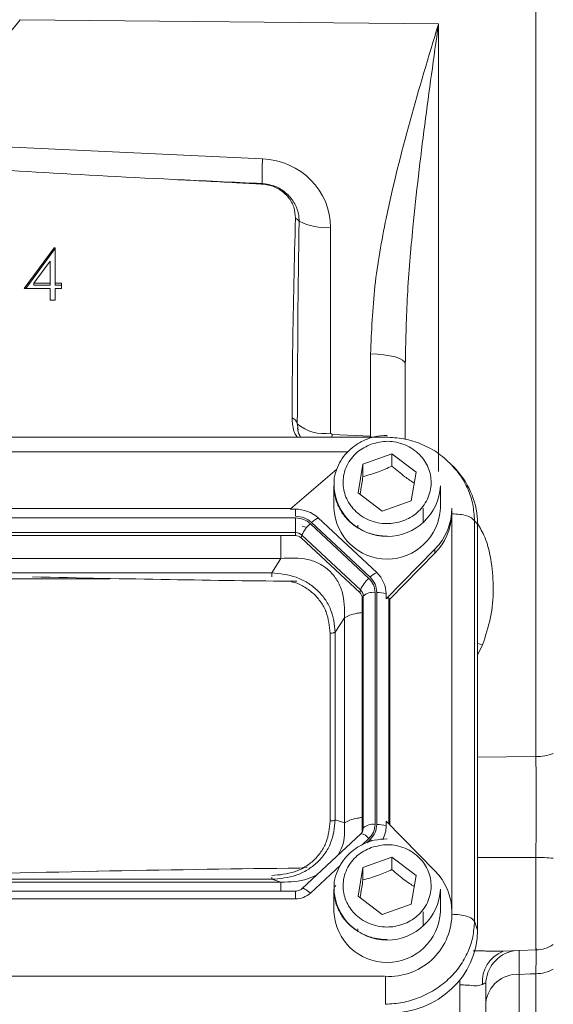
# Model space of a CAD drawing. Header units: inches. Extents: x 0.3 to 33.9, y 0.2 to 21.6.
# Tile 12 of 25: x 23.4 to 25.2, y 7.9 to 11.3. Entities that reach past the tile are written whole.
import ezdxf

# ---------------------------------------------------------------- set-up
doc = ezdxf.new("R2010")
doc.units = ezdxf.units.IN
doc.header["$MEASUREMENT"] = 0
doc.layers.add('SLD-0', color=7, linetype='Continuous', lineweight=15)
doc.styles.add('SLDTEXTSTYLE0', font='TXT', dxfattribs={"width": 0.75})
doc.dimstyles.new('SLDDIMSTYLE0', dxfattribs={"dimtxt": 0.25, "dimasz": 0.13, "dimexe": 0, "dimexo": 0.0625, "dimgap": 0.0625, "dimtad": 0, "dimtih": 1, "dimtoh": 1, "dimrnd": 1e-09, "dimzin": 12, "dimdsep": 46, "dimtxsty": 'SLDTEXTSTYLE0', "dimsah": 1, "dimcen": 0.09, "dimadec": 0, "dimazin": 3, "dimtfac": 1, "dimtofl": 0, "dimtmove": 0, "dimatfit": 3, "dimfxl": 1, "dimfrac": 2, "dimtolj": 1, "dimtzin": 12, "dimarcsym": 0})

# ---------------------------------------------------------------- blocks, each defined once
blk = doc.blocks.new('_D_10')
at = {"layer": 'SLD-0'}
for p, q in [((23.0055, 13.5316), (31.06, 13.5316)), ((30.935, 13.5316), (30.935, 10.1526)), ((30.3636, 9.7786), (30.3128, 9.7786)), ((30.3128, 9.7786), (30.3128, 9.3817)), ((31.5065, 9.7786), (31.5573, 9.7786)), ((31.5573, 9.7786), (31.5573, 9.3817)), ((30.3128, 9.3817), (30.3636, 9.3817)), ((31.5573, 9.3817), (31.5065, 9.3817)), ((30.935, 5.952), (30.935, 9.3309)), ((26.5026, 5.952), (31.06, 5.952))]:
    blk.add_line(p, q, dxfattribs=at)
for points in [[(30.935, 13.5316), (30.915, 13.4016), (30.955, 13.4016)], [(30.935, 5.952), (30.955, 6.082), (30.915, 6.082)]]:
    blk.add_solid(points, dxfattribs=at)
at = {"layer": 'SLD-0', "char_height": 0.25, "attachment_point": 1, "style": 'SLDTEXTSTYLE0'}
for s, insert in [('7.58', (30.5102, 10.1516, -1.544)), ('192.52', (30.4271, 9.704, -1.544))]:
    blk.add_mtext(s, dxfattribs=dict(at, insert=insert))

msp = doc.modelspace()

# ---------------------------------------------------------------- linework, layer by layer
at = {"color": 7, "linetype": 'Continuous', "lineweight": 15}
for p, q in [((25.1597, 8.7387), (25.1597, 12.1645)), ((24.8214, 11.2826), (23.3672, 11.2966)), ((22.9555, 10.8721), (24.2099, 10.8141)), ((24.4464, 10.5748), (24.4464, 9.8619)), ((23.3818, 10.3638), (23.4855, 10.5048)), ((23.3871, 10.3638), (23.4855, 10.4976)), ((23.4855, 10.5048), (23.489, 10.5048)), ((23.4855, 10.4976), (23.4855, 10.5048)), ((23.4855, 10.4976), (23.489, 10.4976)), ((23.489, 10.5048), (23.489, 10.382)), ((23.472, 10.459), (23.4153, 10.382)), ((23.472, 10.382), (23.472, 10.459)), ((23.472, 10.3638), (23.3818, 10.3638)), ((23.4153, 10.382), (23.472, 10.382)), ((23.4153, 10.3748), (23.4153, 10.382)), ((23.4153, 10.3748), (23.472, 10.3748)), ((23.472, 10.3748), (23.472, 10.382)), ((23.472, 10.3229), (23.472, 10.3638)), ((23.489, 10.382), (23.5109, 10.382)), ((23.489, 10.3748), (23.489, 10.382)), ((23.489, 10.3748), (23.5109, 10.3748)), ((23.489, 10.3638), (23.489, 10.3229)), ((23.5109, 10.3638), (23.489, 10.3638)), ((23.5109, 10.382), (23.5109, 10.3638)), ((23.489, 10.3229), (23.472, 10.3229)), ((24.5849, 9.8508), (24.5849, 10.1364)), ((24.706, 10.1153), (24.7055, 10.102)), ((24.7055, 10.102), (24.7055, 9.8399)), ((24.3307, 9.8935), (24.3323, 9.8789)), ((24.3326, 9.8795), (24.3337, 9.8718)), ((24.6369, 9.8477), (21.2732, 9.8477)), ((24.4464, 9.8619), (24.4512, 9.857)), ((24.4512, 9.857), (24.5849, 9.8508)), ((24.5586, 9.7538), (24.6594, 9.79)), ((24.6594, 9.79), (24.7434, 9.7265)), ((24.6594, 9.79), (24.6594, 9.747)), ((24.5417, 9.6542), (24.5586, 9.7538)), ((24.5586, 9.7108), (24.5586, 9.7538)), ((24.8708, 9.7453), (24.8658, 9.7511)), ((24.8833, 9.7338), (24.8719, 9.7463)), ((24.4683, 9.7366), (24.3059, 9.5977)), ((24.7434, 9.7265), (24.7265, 9.6269)), ((24.4575, 9.6789), (24.4575, 9.6008)), ((24.8275, 9.6008), (24.8275, 9.6789)), ((24.6256, 9.5908), (24.5417, 9.6542)), ((24.7265, 9.6269), (24.6256, 9.5908)), ((24.3086, 9.6), (21.6015, 9.6)), ((24.3059, 9.5977), (24.3238, 9.5977)), ((24.3238, 9.5977), (24.3238, 9.5731)), ((24.7675, 9.5516), (24.7675, 9.6008)), ((24.8675, 9.5865), (24.8675, 9.6008)), ((24.8675, 9.5812), (24.8675, 9.5865)), ((24.3238, 9.5674), (21.5863, 9.5674)), ((24.3238, 9.5163), (24.3238, 9.5674)), ((24.3632, 9.5335), (24.3474, 9.5386)), ((24.5793, 9.3574), (24.376, 9.5471)), ((24.5837, 9.3614), (24.3804, 9.5512)), ((24.6064, 9.3773), (24.4031, 9.567)), ((24.541, 9.5417), (24.5413, 9.5343)), ((24.9461, 8.1676), (24.9461, 9.5575)), ((24.9565, 9.5461), (24.9461, 9.5575)), ((24.9565, 8.1368), (24.9565, 9.5461)), ((24.3238, 9.5163), (21.5863, 9.5163)), ((24.3238, 9.5057), (21.5863, 9.5057)), ((24.3238, 9.5057), (24.3238, 9.5163)), ((24.3443, 9.4978), (24.3468, 9.5074)), ((24.5501, 9.3176), (24.3468, 9.5074)), ((24.5475, 9.308), (24.3443, 9.4978)), ((24.6393, 9.2865), (24.8084, 9.4589)), ((24.652, 9.2852), (24.8084, 9.4445)), ((24.8084, 9.4589), (24.8084, 9.4445)), ((24.2736, 9.4267), (21.6365, 9.4267)), ((24.2416, 9.3769), (24.2736, 9.4267)), ((24.2416, 9.3769), (21.6685, 9.3769)), ((24.5475, 9.308), (24.5501, 9.3176)), ((24.556, 9.2888), (24.5596, 9.2961)), ((24.5596, 8.491), (24.5596, 9.2961)), ((24.601, 8.5034), (24.601, 9.3086)), ((24.6071, 8.5034), (24.6071, 9.3086)), ((24.6393, 9.2865), (24.6393, 9.3032)), ((24.556, 8.4837), (24.556, 9.2888)), ((24.652, 9.2852), (24.6485, 9.2888)), ((24.652, 8.5017), (24.652, 9.2852)), ((24.4624, 9.1707), (24.4945, 9.2205)), ((24.4945, 8.509), (24.4945, 9.2205)), ((24.4442, 8.5153), (24.4442, 9.167)), ((24.4624, 8.519), (24.4624, 9.1707)), ((24.4624, 8.519), (24.4945, 8.509)), ((24.6393, 8.5147), (24.6393, 8.498)), ((24.8084, 8.3423), (24.6393, 8.5147)), ((24.5566, 8.4781), (24.5518, 8.4709)), ((24.556, 8.4837), (24.5596, 8.491)), ((24.5564, 8.4778), (24.556, 8.477)), ((24.5507, 8.4702), (24.3474, 8.2805)), ((24.5586, 8.3535), (24.6594, 8.3896)), ((24.6594, 8.3896), (24.7434, 8.3261)), ((24.6594, 8.3896), (24.6594, 8.3466)), ((23.6382, 8.341), (23.6095, 8.3404)), ((24.3653, 8.3546), (24.338, 8.3516)), ((24.5417, 8.2539), (24.5586, 8.3535)), ((24.5586, 8.3105), (24.5586, 8.3535)), ((21.6685, 8.3128), (24.2416, 8.3128)), ((24.2736, 8.3028), (24.2416, 8.3128)), ((24.7434, 8.3261), (24.7265, 8.2266)), ((24.3238, 8.2715), (21.5863, 8.2715)), ((21.6365, 8.3028), (24.2736, 8.3028)), ((24.4575, 8.2785), (24.4575, 8.2004)), ((24.4586, 8.286), (24.464, 8.291)), ((24.8275, 8.2004), (24.8275, 8.2785)), ((21.5863, 8.2446), (24.3238, 8.2446)), ((24.6256, 8.1904), (24.5417, 8.2539)), ((24.7265, 8.2266), (24.6256, 8.1904)), ((24.7675, 8.1512), (24.7675, 8.2004)), ((24.8675, 8.1861), (24.8675, 8.2004)), ((24.541, 8.1413), (24.5413, 8.134)), ((24.9461, 8.1676), (24.9565, 8.1368)), ((25.0454, 8.0636), (25.1597, 8.0676)), ((21.2765, 7.9762), (24.6336, 7.9762)), ((24.8955, 7.9636), (24.8955, 7.9548)), ((25.1014, 7.9829), (25.1014, 7.4962)), ((24.8955, 7.8146), (24.8955, 7.9548)), ((24.9855, 7.9483), (24.9855, 6.7436))]:
    msp.add_line(p, q, dxfattribs=at)
at = {"color": 8, "linetype": 'Continuous', "lineweight": 15}
for p, q in [((24.8214, 11.2826), (24.8214, 9.7283)), ((24.4512, 9.857), (24.4508, 9.8477)), ((24.5849, 9.8508), (24.5848, 9.8477)), ((24.5059, 9.7963), (21.3497, 9.7963)), ((24.8674, 8.2088), (24.8674, 9.5781)), ((23.6794, 9.3562), (22.2317, 9.3562)), ((24.6485, 8.5053), (24.6485, 9.2888)), ((24.9745, 9.1266), (24.9565, 9.0913)), ((24.9565, 8.7366), (25.1597, 8.7387)), ((24.5561, 8.4329), (24.5793, 8.4546)), ((24.5719, 8.4396), (24.5837, 8.4506)), ((25.1597, 8.3886), (24.9565, 8.3885)), ((25.1597, 8.0676), (25.1597, 8.3886)), ((24.376, 8.2648), (24.4806, 8.3624)), ((24.3238, 8.2446), (24.3238, 8.2715)), ((25.1597, 7.4486), (25.1597, 7.985))]:
    msp.add_line(p, q, dxfattribs=at)
at = {"color": 7, "linetype": 'Continuous', "lineweight": 15, "flags": 128}
for points in [[(24.5849, 10.1364), (24.6087, 10.1356), (24.6314, 10.1335), (24.6522, 10.1302), (24.6705, 10.1259), (24.6854, 10.1208), (24.6964, 10.1149), (24.7032, 10.1086), (24.7055, 10.102)], [(24.5518, 8.4709), (24.5514, 8.4707), (24.5507, 8.4702)], [(25.1597, 7.985), (25.1398, 7.9843), (25.1014, 7.9829)]]:
    msp.add_lwpolyline(points, dxfattribs=at)
at = {"color": 8, "linetype": 'Continuous', "lineweight": 15, "flags": 128}
for points in [[(24.9745, 9.1266), (24.9574, 9.1308), (24.9565, 9.131)], [(24.5837, 8.4506), (24.5869, 8.4474), (24.5886, 8.4457)], [(24.3474, 8.2805), (24.3481, 8.281), (24.3503, 8.2813), (24.3533, 8.2807), (24.357, 8.2791), (24.3612, 8.2767), (24.3659, 8.2734), (24.3709, 8.2694), (24.376, 8.2648)]]:
    msp.add_lwpolyline(points, dxfattribs=at)
at = {"color": 7, "linetype": 'Continuous', "lineweight": 15}
for centre, radius, start, end in [((25.2622, 10.7517), 1.0542, 176.6087, 181.305), ((24.1921, 10.7253), 0.0164, 2.111, 8.4147), ((24.2975, 10.5603), 0.054, 43.3776, 60.3965), ((24.4324, 10.7845), 0.2102, 242.9163, 273.8074), ((24.2997, 9.885), 0.0321, 15.2537, 66.7496), ((24.4222, 10.0013), 0.1414, 229.6465, 279.8159), ((24.6425, 9.6877), 0.1852, 182.7192, 357.2808), ((24.3244, 9.4814), 0.1163, 47.4101, 90.3067), ((24.6425, 9.6096), 0.1852, 182.7192, 357.2808), ((24.6657, 9.6016), 0.2019, 315.0049, 359.7672), ((24.6645, 9.5878), 0.2031, 315.13, 357.2496), ((24.4466, 9.4646), 0.1086, 130.5237, 156.7761), ((24.4332, 9.4997), 0.0737, 114.0491, 135.7255), ((24.3239, 9.4825), 0.0338, 47.4101, 90.3067), ((24.3239, 9.4756), 0.0301, 47.4101, 90.3067), ((24.6365, 9.3099), 0.0737, 114.0491, 135.7255), ((24.5378, 9.3025), 0.1014, 0.3768, 47.4752), ((24.6499, 9.2748), 0.1086, 130.5237, 156.7761), ((24.5298, 9.2887), 0.0262, 0.3768, 47.4752), ((24.5302, 9.2959), 0.0294, 0.3768, 47.4752), ((24.5939, 9.257), 0.052, 82.2097, 131.263), ((24.6092, 9.2223), 0.0863, 69.6232, 91.4049), ((25.1573, 8.928), 0.1893, 270.7382, 289.3569), ((24.5305, 8.4837), 0.0255, 338.3655, 359.9556), ((24.5939, 8.4519), 0.052, 82.2097, 131.263), ((24.6092, 8.4171), 0.0863, 69.6232, 91.4049), ((24.54, 8.4982), 0.0993, 331.5642, 359.8975), ((25.1581, 7.6017), 0.7869, 85.4846, 89.8806), ((24.6657, 8.1996), 0.2019, 0.2328, 44.9951), ((24.6425, 8.2873), 0.1852, 182.7192, 357.2808), ((24.6425, 8.2092), 0.1852, 182.7192, 357.2808), ((24.6495, 8.1939), 0.2182, 266.7037, 357.9341), ((25.1555, 8.1875), 0.12, 272, 302.5136), ((25.1564, 8.124), 0.139, 271.3785, 297.2489), ((25.095, 7.8731), 0.11, 86.6797, 174.0955)]:
    msp.add_arc(centre, radius, start, end, dxfattribs=at)
at = {"color": 8, "linetype": 'Continuous', "lineweight": 15}
for centre, radius, start, end in [((24.5308, 8.491), 0.0288, 332.7518, 359.904), ((24.5465, 8.4306), 0.0406, 36.1819, 82.5132), ((25.0844, 7.9584), 0.111, 110.7787, 185.2589), ((25.1047, 7.9478), 0.1192, 100.7884, 179.7509)]:
    msp.add_arc(centre, radius, start, end, dxfattribs=at)
at = {"color": 7, "linetype": 'Continuous', "lineweight": 15}
for centre, major_axis, ratio, start_param, end_param in [((22.9514, 11.5697), (0.4929, -0.0872), 0.962793, 4.889568, 5.863291), ((24.2014, 10.5779), (0.2415, -0.0428), 0.962793, 0.168803, 1.704693), ((25.2925, 10.7972), (3.1511, -0.1027), 0.035536, 3.878034, 4.255791), ((57.1825, 9.3221), (75.3191, -3.441), 0.001485, 4.254756, 4.259315), ((24.4505, 9.6851), (-0.0043, 2.6055), 0.046027, 1.212987, 1.490656), ((24.6377, 9.5371), (0.313, 0.0656), 0.927683, 6.091166, 6.782759), ((22.3807, 9.503), (3.4384, -0.1121), 0.032567, 5.01757, 5.315642), ((24.6071, 9.2441), (0.0413, 0.0448), 0.170211, 6.275096, 6.798785), ((22.3807, 8.1957), (3.4384, 0.1121), 0.032567, 0.964148, 1.401772), ((24.6377, 8.1458), (0.313, -0.0656), 0.927683, 4.934566, 6.475204)]:
    msp.add_ellipse(centre, major_axis=major_axis, ratio=ratio, start_param=start_param, end_param=end_param, dxfattribs=at)
for points, knots in [([(24.5849, 10.1364), (24.5883, 10.2151), (24.5951, 10.3732), (24.6437, 10.6436), (24.7196, 10.9463), (24.7871, 11.1698), (24.8212, 11.2819), (24.8214, 11.2826)], [0, 0, 0, 0, 0.200948, 0.404035, 0.700761, 0.998253, 1, 1, 1, 1]), ([(24.2085, 10.7259), (24.2035, 10.7262), (24.1785, 10.7275), (24.0757, 10.7331), (23.9778, 10.738), (23.8999, 10.742)], [0, 0, 0, 0, 0.048249, 0.242972, 1, 1, 1, 1]), ([(24.2083, 10.7277), (24.2203, 10.7262), (24.246, 10.7231), (24.2766, 10.7074), (24.3044, 10.6843), (24.3262, 10.6537), (24.336, 10.6209), (24.3366, 10.602), (24.3367, 10.5974)], [0, 0, 0, 0, 0.175563, 0.377503, 0.49269, 0.711013, 0.929956, 1, 1, 1, 1]), ([(24.3242, 10.6073), (24.3232, 10.6203), (24.3212, 10.6464), (24.3009, 10.6817), (24.2703, 10.7088), (24.2373, 10.7228), (24.216, 10.7251), (24.2085, 10.7259)], [0, 0, 0, 0, 0.220211, 0.44058, 0.660997, 0.880133, 1, 1, 1, 1]), ([(24.3123, 9.9145), (24.3124, 9.9253), (24.3128, 10.0075), (24.3147, 10.2384), (24.3203, 10.4585), (24.3242, 10.6073)], [0, 0, 0, 0, 0.0467735, 0.3555451, 1, 1, 1, 1]), ([(24.3306, 9.8477), (24.3305, 9.8478), (24.32, 9.8602), (24.3142, 9.8843), (24.3128, 9.9071), (24.3123, 9.9145)], [0, 0, 0, 0, 0.007444, 0.678133, 1, 1, 1, 1]), ([(24.3419, 9.8477), (24.3409, 9.8494), (24.3345, 9.8593), (24.333, 9.87), (24.3317, 9.8789)], [0, 0, 0, 0, 0.168708, 1, 1, 1, 1]), ([(24.6425, 9.8538), (24.6275, 9.8528), (24.6064, 9.8515), (24.5767, 9.8428), (24.5524, 9.8326), (24.5259, 9.8158), (24.5015, 9.7937), (24.4805, 9.7659), (24.4658, 9.7331), (24.4582, 9.7082), (24.4585, 9.6947), (24.4585, 9.6937)], [0, 0, 0, 0, 0.1647154, 0.2307311, 0.340425, 0.4548604, 0.5783747, 0.708694, 0.845477, 0.9890066, 1, 1, 1, 1]), ([(24.8721, 9.746), (24.856, 9.7616), (24.824, 9.7925), (24.7646, 9.8242), (24.7015, 9.844), (24.6582, 9.8463), (24.6369, 9.8475)], [0, 0, 0, 0, 0.2567611, 0.5107314, 0.7594849, 1, 1, 1, 1]), ([(24.5877, 9.8237), (24.6064, 9.8284), (24.6352, 9.8356), (24.6753, 9.8308), (24.7052, 9.8218), (24.7325, 9.8071), (24.7626, 9.7822), (24.7888, 9.7428), (24.7976, 9.6971), (24.7931, 9.6599), (24.7833, 9.6319), (24.7676, 9.6064), (24.7409, 9.5783), (24.6987, 9.5538), (24.6497, 9.5456), (24.6098, 9.5498), (24.5799, 9.559), (24.5525, 9.5736), (24.5225, 9.5985), (24.4963, 9.638), (24.4875, 9.6837), (24.492, 9.7209), (24.5018, 9.7489), (24.5175, 9.7743), (24.544, 9.8029), (24.5705, 9.8155), (24.5877, 9.8237)], [0, 0, 0, 0, 0.059864, 0.09209, 0.125, 0.15791, 0.190136, 0.25, 0.309864, 0.34209, 0.375, 0.40791, 0.440136, 0.5, 0.559864, 0.59209, 0.625, 0.65791, 0.690136, 0.75, 0.809864, 0.84209, 0.875, 0.90791, 0.940136, 1, 1, 1, 1]), ([(24.5586, 9.7108), (24.5766, 9.7157), (24.6103, 9.7249), (24.6438, 9.7399), (24.6594, 9.747)], [0, 0, 0, 0, 0.534747, 1, 1, 1, 1]), ([(24.6594, 9.747), (24.6744, 9.734), (24.7003, 9.7117), (24.726, 9.695), (24.7368, 9.688)], [0, 0, 0, 0, 0.580034, 1, 1, 1, 1]), ([(24.5485, 9.6491), (24.5493, 9.6532), (24.5526, 9.6717), (24.556, 9.6937), (24.5586, 9.7108)], [0, 0, 0, 0, 0.221926, 1, 1, 1, 1]), ([(24.4585, 9.6937), (24.4581, 9.6815), (24.4571, 9.6552), (24.4679, 9.617), (24.4868, 9.582), (24.5118, 9.5534), (24.5402, 9.5321), (24.5678, 9.5182), (24.5945, 9.5095), (24.6189, 9.5048), (24.6355, 9.5043), (24.6425, 9.5041)], [0, 0, 0, 0, 0.126031, 0.270801, 0.401663, 0.530378, 0.653192, 0.755422, 0.836341, 0.930744, 1, 1, 1, 1]), ([(24.4945, 9.2205), (24.4946, 9.2514), (24.4947, 9.2973), (24.4702, 9.3515), (24.4433, 9.3848), (24.4081, 9.4095), (24.3517, 9.4308), (24.3051, 9.4283), (24.2736, 9.4267)], [0, 0, 0, 0, 0.257397, 0.381602, 0.5, 0.618394, 0.742603, 1, 1, 1, 1]), ([(24.4624, 9.1707), (24.4593, 9.1975), (24.4547, 9.238), (24.4276, 9.2861), (24.4003, 9.3179), (24.3662, 9.3434), (24.3143, 9.369), (24.2706, 9.3738), (24.2416, 9.3769)], [0, 0, 0, 0, 0.248977, 0.376059, 0.5, 0.623945, 0.751023, 1, 1, 1, 1]), ([(25.1597, 8.3886), (25.1598, 8.4187), (25.16, 8.4801), (25.1601, 8.5711), (25.16, 8.6597), (25.1598, 8.7121), (25.1597, 8.7387)], [0, 0, 0, 0, 0.245724, 0.500002, 0.745724, 1, 1, 1, 1]), ([(24.2416, 8.3128), (24.2706, 8.3155), (24.3143, 8.3194), (24.3662, 8.3444), (24.4003, 8.3699), (24.4276, 8.4017), (24.4547, 8.4504), (24.4593, 8.4917), (24.4624, 8.519)], [0, 0, 0, 0, 0.248977, 0.376059, 0.5, 0.623945, 0.751023, 1, 1, 1, 1]), ([(24.2416, 8.3261), (24.2685, 8.3283), (24.309, 8.3317), (24.3573, 8.3545), (24.3887, 8.3779), (24.4138, 8.4072), (24.4382, 8.4523), (24.4418, 8.4901), (24.4442, 8.5153)], [0, 0, 0, 0, 0.250062, 0.376147, 0.5, 0.62379, 0.749938, 1, 1, 1, 1]), ([(24.6425, 8.4534), (24.6275, 8.4524), (24.6064, 8.4511), (24.5767, 8.4424), (24.5524, 8.4322), (24.5259, 8.4154), (24.5015, 8.3933), (24.4805, 8.3655), (24.4658, 8.3327), (24.4582, 8.3078), (24.4585, 8.2943), (24.4585, 8.2934)], [0, 0, 0, 0, 0.164715, 0.230731, 0.340425, 0.45486, 0.578375, 0.708694, 0.845477, 0.989007, 1, 1, 1, 1]), ([(24.5877, 8.4234), (24.6064, 8.428), (24.6352, 8.4352), (24.6753, 8.4305), (24.7052, 8.4215), (24.7325, 8.4067), (24.7626, 8.3819), (24.7888, 8.3424), (24.7976, 8.2967), (24.7931, 8.2595), (24.7833, 8.2315), (24.7676, 8.206), (24.7409, 8.178), (24.6987, 8.1534), (24.6497, 8.1453), (24.6098, 8.1495), (24.5799, 8.1586), (24.5525, 8.1733), (24.5225, 8.1981), (24.4963, 8.2376), (24.4875, 8.2833), (24.492, 8.3205), (24.5018, 8.3485), (24.5175, 8.3739), (24.544, 8.4025), (24.5705, 8.4151), (24.5877, 8.4234)], [0, 0, 0, 0, 0.059864, 0.09209, 0.125, 0.15791, 0.190136, 0.25, 0.309864, 0.34209, 0.375, 0.40791, 0.440136, 0.5, 0.559864, 0.59209, 0.625, 0.65791, 0.690136, 0.75, 0.809864, 0.84209, 0.875, 0.90791, 0.940136, 1, 1, 1, 1]), ([(24.5586, 8.3105), (24.5766, 8.3154), (24.6103, 8.3245), (24.6438, 8.3396), (24.6594, 8.3466)], [0, 0, 0, 0, 0.534747, 1, 1, 1, 1]), ([(24.6594, 8.3466), (24.6744, 8.3336), (24.7003, 8.3113), (24.726, 8.2946), (24.7368, 8.2876)], [0, 0, 0, 0, 0.580034, 1, 1, 1, 1]), ([(24.5485, 8.2487), (24.5493, 8.2528), (24.5526, 8.2714), (24.556, 8.2933), (24.5586, 8.3105)], [0, 0, 0, 0, 0.221926, 1, 1, 1, 1]), ([(24.3473, 8.2805), (24.3471, 8.2803), (24.3457, 8.2785), (24.3415, 8.276), (24.3351, 8.2731), (24.329, 8.2717), (24.3251, 8.2716), (24.3238, 8.2715)], [0, 0, 0, 0, 0.032117, 0.319525, 0.567064, 0.852731, 1, 1, 1, 1]), ([(24.4585, 8.2934), (24.4581, 8.2811), (24.4571, 8.2548), (24.4679, 8.2167), (24.4868, 8.1817), (24.5118, 8.153), (24.5402, 8.1317), (24.5678, 8.1179), (24.5945, 8.1091), (24.6189, 8.1045), (24.6355, 8.1039), (24.6425, 8.1037)], [0, 0, 0, 0, 0.1260309, 0.2708014, 0.4016628, 0.5303779, 0.6531918, 0.7554215, 0.8363414, 0.9307437, 1, 1, 1, 1]), ([(24.6369, 7.879), (24.6568, 7.8804), (24.6957, 7.8832), (24.7434, 7.8974), (24.78, 7.9133), (24.8161, 7.9335), (24.8567, 7.9645), (24.8965, 8.0099), (24.9247, 8.0602), (24.9425, 8.1136), (24.9449, 8.1494), (24.9461, 8.1676)], [0, 0, 0, 0, 0.1230957, 0.2409199, 0.3064863, 0.3715493, 0.5000851, 0.6286241, 0.7590801, 0.8769054, 1, 1, 1, 1]), ([(25.1011, 8.067), (25.1011, 8.0612), (25.101, 8.0493), (25.1012, 8.0201), (25.1013, 7.9963), (25.1013, 7.9874), (25.1014, 7.9829)], [0, 0, 0, 0, 0.3901291, 0.7937776, 0.8967712, 1, 1, 1, 1]), ([(24.9855, 7.9483), (24.9853, 7.9497), (24.9846, 7.9531), (24.9797, 7.9516), (24.975, 7.9488), (24.9739, 7.9482)], [0, 0, 0, 0, 0.344922, 0.848485, 1, 1, 1, 1])]:
    msp.add_open_spline(points, degree=3, knots=knots, dxfattribs=at)
at = {"color": 8, "linetype": 'Continuous', "lineweight": 15}
for points, knots in [([(24.8214, 11.2826), (24.8213, 11.2819), (24.8048, 11.166), (24.7719, 10.9322), (24.7349, 10.6175), (24.7111, 10.3446), (24.7076, 10.1903), (24.706, 10.1153)], [0, 0, 0, 0, 0.001827, 0.305834, 0.611095, 0.810835, 1, 1, 1, 1]), ([(24.9461, 9.5575), (24.9449, 9.5764), (24.9425, 9.6133), (24.9279, 9.6584), (24.911, 9.6926), (24.8944, 9.7203), (24.8791, 9.7365), (24.8708, 9.7453)], [0, 0, 0, 0, 0.274057, 0.536375, 0.68235, 0.827203, 1, 1, 1, 1]), ([(24.9565, 9.5482), (24.9655, 9.5327), (24.9902, 9.4901), (25.0065, 9.4112), (25.0141, 9.3175), (25.0049, 9.2205), (24.9847, 9.1581), (24.9745, 9.1266)], [0, 0, 0, 0, 0.119459, 0.326948, 0.540868, 0.767355, 1, 1, 1, 1]), ([(24.2736, 9.4267), (24.2736, 9.4353), (24.2736, 9.4526), (24.2736, 9.4804), (24.2736, 9.4983), (24.2736, 9.5057)], [0, 0, 0, 0, 0.368964, 0.737928, 1, 1, 1, 1]), ([(24.2416, 9.3625), (24.2416, 9.364), (24.2416, 9.3673), (24.2416, 9.3724), (24.2416, 9.3754), (24.2416, 9.3769)], [0, 0, 0, 0, 0.2898939, 0.644947, 1, 1, 1, 1]), ([(24.4442, 9.167), (24.4418, 9.1921), (24.4382, 9.23), (24.4138, 9.275), (24.3887, 9.3045), (24.3571, 9.3271), (24.3306, 9.3422), (24.3139, 9.3445), (24.3105, 9.345)], [0, 0, 0, 0, 0.319941, 0.481261, 0.639724, 0.798107, 0.959508, 1, 1, 1, 1]), ([(24.4945, 9.2205), (24.5004, 9.2236), (24.5123, 9.2298), (24.5342, 9.236), (24.55, 9.2381), (24.556, 9.2389)], [0, 0, 0, 0, 0.383142, 0.766285, 1, 1, 1, 1]), ([(24.4945, 8.509), (24.5004, 8.5121), (24.5123, 8.5182), (24.5342, 8.5245), (24.55, 8.5266), (24.556, 8.5274)], [0, 0, 0, 0, 0.383142, 0.766285, 1, 1, 1, 1]), ([(24.472, 8.3968), (24.4772, 8.4066), (24.4961, 8.4422), (24.4952, 8.481), (24.4945, 8.509)], [0, 0, 0, 0, 0.276861, 1, 1, 1, 1]), ([(24.2416, 8.3128), (24.2416, 8.3133), (24.2416, 8.3141), (24.2416, 8.3169), (24.2416, 8.3194), (24.2416, 8.3205)], [0, 0, 0, 0, 0.355053, 0.710106, 1, 1, 1, 1]), ([(24.2736, 8.3028), (24.3054, 8.3038), (24.3492, 8.3051), (24.3884, 8.3237), (24.3992, 8.3289)], [0, 0, 0, 0, 0.723141, 1, 1, 1, 1]), ([(24.2736, 8.2715), (24.2736, 8.2736), (24.2736, 8.2834), (24.2736, 8.2953), (24.2736, 8.3003), (24.2736, 8.3028)], [0, 0, 0, 0, 0.116913, 0.558456, 1, 1, 1, 1]), ([(25.1597, 7.985), (25.1598, 8.001), (25.16, 8.0335), (25.16, 8.0617), (25.16, 8.0752), (25.1599, 8.0729), (25.1599, 8.0724)], [0, 0, 0, 0, 0.2982258, 0.6068325, 0.9050556, 1, 1, 1, 1]), ([(24.9413, 8.0647), (24.9454, 8.0646), (24.9559, 8.0645), (24.9717, 8.0642), (24.9887, 8.0638), (25.0045, 8.0635), (25.0199, 8.0633), (25.0337, 8.0632), (25.0418, 8.0635), (25.0454, 8.0636)], [0, 0, 0, 0, 0.10688, 0.277936, 0.42707, 0.576801, 0.728619, 0.88129, 1, 1, 1, 1]), ([(24.9739, 7.9482), (24.9681, 7.946), (24.9615, 7.9436), (24.9434, 7.9433), (24.925, 7.9455), (24.9038, 7.9464), (24.8955, 7.9467)], [0, 0, 0, 0, 0.340009, 0.380694, 0.758306, 1, 1, 1, 1])]:
    msp.add_open_spline(points, degree=3, knots=knots, dxfattribs=at)
at = {"color": 7, "linetype": 'Continuous', "lineweight": 15}
for points in [[(24.3238, 9.5731), (24.3344, 9.5721), (24.3556, 9.57), (24.3721, 9.5575), (24.3804, 9.5512)], [(24.9461, 9.5575), (24.9436, 9.5607), (24.9385, 9.5672), (24.9198, 9.5749), (24.8954, 9.5802), (24.8768, 9.5809), (24.8675, 9.5812)], [(24.3238, 9.5674), (24.3335, 9.5664), (24.3531, 9.5645), (24.3684, 9.5529), (24.376, 9.5471)], [(24.5793, 9.3574), (24.5855, 9.3502), (24.598, 9.336), (24.6, 9.3177), (24.601, 9.3086)], [(24.5837, 9.3614), (24.5904, 9.3537), (24.6038, 9.3382), (24.606, 9.3185), (24.6071, 9.3086)], [(24.4442, 9.167), (24.4461, 9.167), (24.4497, 9.1671), (24.4548, 9.1679), (24.4593, 9.1691), (24.4614, 9.1702), (24.4624, 9.1707)], [(24.4442, 8.5153), (24.4461, 8.5153), (24.4497, 8.5154), (24.4548, 8.5162), (24.4593, 8.5174), (24.4614, 8.5185), (24.4624, 8.519)], [(24.601, 8.5034), (24.6, 8.4943), (24.598, 8.476), (24.5855, 8.4617), (24.5793, 8.4546)], [(24.6071, 8.5034), (24.606, 8.4935), (24.6038, 8.4737), (24.5904, 8.4583), (24.5837, 8.4506)], [(24.376, 8.2648), (24.3684, 8.259), (24.3531, 8.2474), (24.3335, 8.2455), (24.3238, 8.2446)], [(24.8675, 8.1913), (24.8768, 8.191), (24.8954, 8.1903), (24.9198, 8.185), (24.9385, 8.1773), (24.9436, 8.1709), (24.9461, 8.1676)], [(24.6369, 7.879), (24.6369, 7.8846), (24.6369, 7.8958), (24.6369, 7.921), (24.6369, 7.949), (24.6369, 7.9671), (24.6369, 7.9761)]]:
    msp.add_open_spline(points, degree=3, dxfattribs=at)

# ---------------------------------------------------------------- dimensions: what is measured, and where the dimension line sits
at = {"layer": 'SLD-0'}
dim = msp.add_linear_dim(base=(30.935, 13.5316), p1=(26.4526, 5.952), p2=(22.9555, 13.5316), angle=90, dimstyle='SLDDIMSTYLE0', dxfattribs=at)
dim.commit()
dim.dimension.update_dxf_attribs({"geometry": '_D_10', "text_midpoint": (30.935, 9.7418), "dimtype": 160})

doc.saveas('drawing.dxf')
